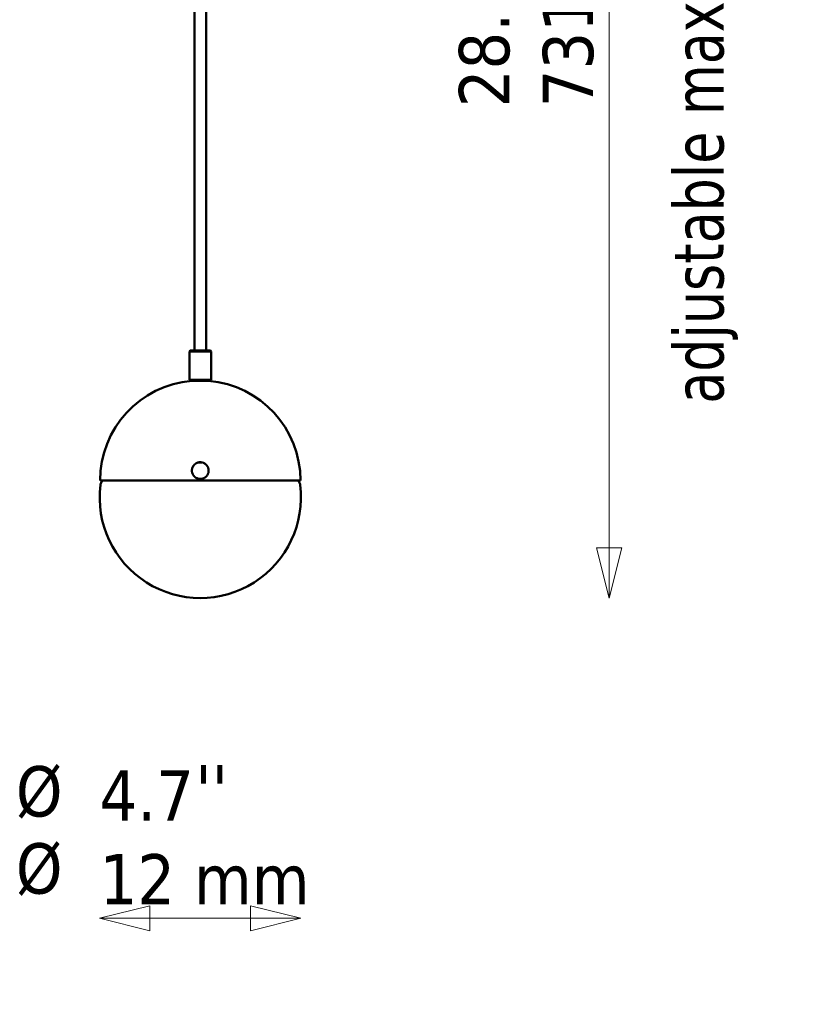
# Model space of a CAD drawing. Header units: millimetres. Extents: x 450 to 1548, y 1035 to 2210.
# Tile 1 of 5: x 606 to 1076, y 1035 to 1623. Entities that reach past the tile are written whole.
import ezdxf

# ---------------------------------------------------------------- set-up
doc = ezdxf.new("R2010")
doc.units = ezdxf.units.MM
doc.header["$LTSCALE"] = 10
for name, color, linetype, lineweight in [('Symbol (ISO)', 7, 'Continuous', 50), ('Widoczne (ISO)', 7, 'Continuous', 50), ('Wymiar (ISO)', 7, 'Continuous', 18)]:
    doc.layers.add(name, color=color, linetype=linetype, lineweight=lineweight)
doc.styles.add('Tekst notatki (ISO)', font='tahoma.ttf')
doc.dimstyles.new('Domyślne (ISO)', dxfattribs={"dimscale": 10, "dimtxt": 3, "dimasz": 3, "dimexe": 3.175, "dimexo": 0, "dimgap": 0.762, "dimtad": 1, "dimdec": 1, "dimlfac": 0.03937, "dimrnd": 1e-08, "dimzin": 0, "dimdsep": 46, "dimtxsty": 'Tekst notatki (ISO)', "dimblk": 'Filled-1', "dimcen": 0.09, "dimdle": 10, "dimse1": 1, "dimse2": 1, "dimclrd": 256, "dimclre": 256, "dimclrt": 256, "dimadec": 0, "dimazin": 0, "dimtfac": 0.666667, "dimtmove": 0, "dimatfit": 3, "dimfxl": 1, "dimtolj": 1, "dimlwd": 15, "dimlwe": 15, "dimarcsym": 0})

# ---------------------------------------------------------------- blocks, each defined once
blk = doc.blocks.new('Filled-1')
at = {"color": 0}
for p, q in [((0, 0), (-1, 0.25)), ((-1, 0.25), (-1, -0.25)), ((-1, 0), (0, 0)), ((-1, -0.25), (0, 0))]:
    blk.add_line(p, q, dxfattribs=at)
at = {"color": 0, "flags": 128}
blk.add_lwpolyline([(-1, -0.25), (0, 0), (-1, 0.25), (-1, -0.25)], dxfattribs=at)
at = {"color": 0}
blk.add_solid([(-1, -0.25), (0, 0), (-1, 0.25), (-1, -0.25)], dxfattribs=at)
blk = doc.blocks.new('*D4')
at = {"layer": 'Defpoints', "color": 0, "transparency": 16777216}
for p in [(768.51, 2008.21), (957.29, 2008.21), (713.51, 1277.67)]:
    blk.add_point(p, dxfattribs=at)
at = {"layer": 'Wymiar (ISO)', "lineweight": 15, "transparency": 16777216}
blk.add_line((957.29, 1307.67), (957.29, 1978.21), dxfattribs=at)
at = {"layer": 'Wymiar (ISO)', "lineweight": 15, "transparency": 16777216, "xscale": 30, "yscale": 30, "zscale": 30}
for p, rotation in [((957.29, 2008.21), 90), ((957.29, 1277.67), 270)]:
    blk.add_blockref('Filled-1', p, dxfattribs=dict(at, rotation=rotation))
at = {"layer": 'Wymiar (ISO)', "lineweight": 18, "transparency": 16777216, "insert": (867.74, 1570.34), "char_height": 30, "attachment_point": 1, "rotation": 90, "style": 'Tekst notatki (ISO)'}
blk.add_mtext('\\A1;28.8\\P731 mm', dxfattribs=at)
blk = doc.blocks.new('*D5')
at = {"layer": 'Defpoints', "color": 0, "transparency": 16777216}
for p in [(653.51, 1337.67), (773.51, 1337.67), (653.51, 1086.66)]:
    blk.add_point(p, dxfattribs=at)
at = {"layer": 'Wymiar (ISO)', "lineweight": 15, "transparency": 16777216}
blk.add_line((743.51, 1086.66), (683.51, 1086.66), dxfattribs=at)
at = {"layer": 'Wymiar (ISO)', "lineweight": 15, "transparency": 16777216, "xscale": 30, "yscale": 30, "zscale": 30, "rotation": 180}
blk.add_blockref('Filled-1', (653.51, 1086.66), dxfattribs=at)
at = {"layer": 'Wymiar (ISO)', "lineweight": 15, "transparency": 16777216, "xscale": 30, "yscale": 30, "zscale": 30}
blk.add_blockref('Filled-1', (773.51, 1086.66), dxfattribs=at)
at = {"layer": 'Wymiar (ISO)', "lineweight": 18, "transparency": 16777216, "insert": (653.45, 1174.93), "char_height": 30, "attachment_point": 1, "style": 'Tekst notatki (ISO)'}
blk.add_mtext('\\A1;4.7\\P12 mm', dxfattribs=at)

msp = doc.modelspace()

# ---------------------------------------------------------------- linework, layer by layer
at = {"layer": 'Widoczne (ISO)'}
for p, q in [((710.01, 1925.21), (710.01, 1425.21)), ((717.01, 1925.21), (717.01, 1425.21)), ((707.51, 1425.21), (707.01, 1424.71)), ((720.01, 1424.71), (707.01, 1424.71)), ((707.01, 1424.71), (707.01, 1407.71)), ((707.51, 1425.21), (719.51, 1425.21)), ((719.51, 1425.21), (720.01, 1424.71)), ((720.01, 1424.71), (720.01, 1407.71)), ((707.01, 1407.71), (720.01, 1407.71)), ((707.51, 1407.21), (707.01, 1407.71)), ((719.51, 1407.21), (707.51, 1407.21)), ((719.51, 1407.21), (720.01, 1407.71)), ((709.48, 1356.48), (709.41, 1356.53)), ((709.58, 1356.76), (709.65, 1356.71)), ((709.71, 1356.79), (709.65, 1356.84)), ((709.84, 1357.06), (709.9, 1357)), ((709.97, 1357.08), (709.91, 1357.13)), ((710.11, 1357.34), (710.17, 1357.28)), ((710.24, 1357.34), (710.19, 1357.41)), ((710.41, 1357.59), (710.46, 1357.53)), ((710.54, 1357.59), (710.49, 1357.65)), ((710.73, 1357.82), (710.78, 1357.76)), ((710.86, 1357.81), (710.81, 1357.88)), ((711.06, 1358.03), (711.1, 1357.96)), ((711.19, 1358.01), (711.15, 1358.08)), ((711.41, 1358.21), (711.45, 1358.13)), ((711.54, 1358.18), (711.51, 1358.25)), ((711.78, 1358.36), (711.8, 1358.28)), ((711.9, 1358.32), (711.87, 1358.39)), ((712.15, 1358.48), (712.17, 1358.4)), ((712.27, 1358.43), (712.25, 1358.51)), ((712.53, 1358.57), (712.55, 1358.49)), ((712.64, 1358.51), (712.63, 1358.59)), ((712.92, 1358.64), (712.93, 1358.55)), ((713.03, 1358.57), (713.02, 1358.65)), ((713.31, 1358.67), (713.31, 1358.59)), ((713.41, 1358.59), (713.41, 1358.67)), ((713.7, 1358.67), (713.7, 1358.59)), ((713.8, 1358.58), (713.8, 1358.66)), ((714.09, 1358.64), (714.08, 1358.56)), ((714.18, 1358.54), (714.19, 1358.63)), ((714.48, 1358.58), (714.47, 1358.5)), ((714.56, 1358.48), (714.58, 1358.56)), ((714.86, 1358.49), (714.84, 1358.41)), ((714.94, 1358.38), (714.96, 1358.46)), ((715.24, 1358.37), (715.21, 1358.29)), ((715.3, 1358.25), (715.33, 1358.33)), ((715.6, 1358.22), (715.57, 1358.14)), ((715.66, 1358.1), (715.69, 1358.17)), ((715.95, 1358.04), (715.91, 1357.97)), ((716, 1357.92), (716.04, 1357.99)), ((716.29, 1357.83), (716.24, 1357.77)), ((716.32, 1357.71), (716.37, 1357.78)), ((716.6, 1357.6), (716.55, 1357.54)), ((716.63, 1357.48), (716.68, 1357.54)), ((716.9, 1357.35), (716.85, 1357.29)), ((716.92, 1357.22), (716.98, 1357.28)), ((717.18, 1357.07), (717.12, 1357.02)), ((717.19, 1356.94), (717.25, 1357)), ((717.44, 1356.77), (717.37, 1356.72)), ((717.43, 1356.64), (717.5, 1356.69)), ((708.6, 1353.96), (708.52, 1353.96)), ((708.52, 1353.86), (708.6, 1353.86)), ((708.6, 1353.57), (708.52, 1353.57)), ((708.52, 1353.47), (708.6, 1353.47)), ((708.62, 1353.18), (708.54, 1353.18)), ((708.55, 1354.25), (708.63, 1354.24)), ((708.55, 1353.08), (708.63, 1353.09)), ((708.64, 1354.34), (708.56, 1354.35)), ((708.67, 1352.8), (708.59, 1352.79)), ((708.61, 1354.64), (708.69, 1354.62)), ((708.61, 1352.69), (708.69, 1352.7)), ((708.71, 1354.72), (708.63, 1354.74)), ((708.76, 1352.43), (708.68, 1352.4)), ((708.7, 1355.02), (708.78, 1355)), ((708.7, 1352.31), (708.78, 1352.33)), ((708.81, 1355.09), (708.73, 1355.12)), ((708.87, 1352.06), (708.79, 1352.03)), ((708.82, 1355.4), (708.9, 1355.37)), ((708.83, 1351.93), (708.9, 1351.96)), ((708.93, 1355.46), (708.86, 1355.49)), ((709.01, 1351.7), (708.94, 1351.66)), ((708.97, 1355.76), (709.04, 1355.72)), ((708.98, 1351.57), (709.05, 1351.61)), ((709.09, 1355.81), (709.01, 1355.85)), ((709.18, 1351.35), (709.11, 1351.31)), ((709.15, 1356.11), (709.22, 1356.07)), ((709.16, 1351.22), (709.23, 1351.26)), ((709.27, 1356.15), (709.2, 1356.2)), ((709.38, 1351.02), (709.31, 1350.97)), ((709.35, 1356.44), (709.42, 1356.4)), ((709.36, 1350.89), (709.43, 1350.93)), ((709.6, 1350.7), (709.53, 1350.65)), ((709.59, 1350.57), (709.66, 1350.62)), ((717.45, 1350.58), (717.38, 1350.63)), ((717.55, 1350.86), (717.62, 1350.82)), ((717.67, 1356.46), (717.6, 1356.41)), ((717.68, 1350.9), (717.61, 1350.95)), ((717.65, 1356.33), (717.72, 1356.37)), ((717.76, 1351.19), (717.83, 1351.15)), ((717.87, 1356.12), (717.8, 1356.08)), ((717.88, 1351.24), (717.81, 1351.28)), ((717.85, 1355.99), (717.92, 1356.03)), ((717.94, 1351.53), (718.02, 1351.5)), ((718.05, 1355.77), (717.98, 1355.74)), ((718.06, 1351.59), (717.98, 1351.62)), ((718.02, 1355.65), (718.09, 1355.68)), ((718.1, 1351.88), (718.17, 1351.86)), ((718.2, 1355.41), (718.13, 1355.38)), ((718.21, 1351.95), (718.13, 1351.98)), ((718.16, 1355.29), (718.24, 1355.32)), ((718.22, 1352.25), (718.3, 1352.23)), ((718.32, 1355.04), (718.25, 1355.02)), ((718.33, 1352.32), (718.25, 1352.35)), ((718.27, 1354.92), (718.35, 1354.94)), ((718.32, 1352.62), (718.4, 1352.61)), ((718.42, 1354.66), (718.34, 1354.64)), ((718.42, 1352.7), (718.34, 1352.72)), ((718.35, 1354.54), (718.44, 1354.56)), ((718.39, 1353), (718.47, 1352.99)), ((718.48, 1354.27), (718.4, 1354.26)), ((718.48, 1353.09), (718.4, 1353.1)), ((718.41, 1354.16), (718.49, 1354.17)), ((718.42, 1353.39), (718.51, 1353.38)), ((718.51, 1353.88), (718.43, 1353.87)), ((718.43, 1353.77), (718.51, 1353.78)), ((718.51, 1353.48), (718.43, 1353.49)), ((653.76, 1347.67), (773.26, 1347.67)), ((654.96, 1347.67), (654.5, 1346.8)), ((709.84, 1350.4), (709.78, 1350.35)), ((709.85, 1350.27), (709.91, 1350.33)), ((710.11, 1350.12), (710.05, 1350.06)), ((710.13, 1350), (710.18, 1350.05)), ((710.4, 1349.87), (710.35, 1349.8)), ((710.43, 1349.74), (710.48, 1349.8)), ((710.71, 1349.63), (710.66, 1349.57)), ((710.74, 1349.51), (710.79, 1349.58)), ((711.03, 1349.43), (710.99, 1349.36)), ((711.08, 1349.31), (711.12, 1349.38)), ((711.37, 1349.24), (711.34, 1349.17)), ((711.43, 1349.13), (711.46, 1349.2)), ((711.73, 1349.09), (711.7, 1349.01)), ((711.79, 1348.98), (711.82, 1349.06)), ((712.09, 1348.96), (712.07, 1348.89)), ((712.16, 1348.86), (712.19, 1348.94)), ((712.47, 1348.87), (712.45, 1348.79)), ((712.55, 1348.77), (712.56, 1348.85)), ((712.85, 1348.8), (712.84, 1348.72)), ((712.93, 1348.71), (712.94, 1348.79)), ((713.23, 1348.76), (713.23, 1348.68)), ((713.33, 1348.68), (713.33, 1348.76)), ((713.62, 1348.76), (713.62, 1348.67)), ((713.72, 1348.68), (713.72, 1348.76)), ((714, 1348.78), (714.01, 1348.7)), ((714.11, 1348.71), (714.1, 1348.79)), ((714.38, 1348.83), (714.4, 1348.75)), ((714.5, 1348.77), (714.48, 1348.85)), ((714.76, 1348.91), (714.78, 1348.84)), ((714.88, 1348.86), (714.86, 1348.94)), ((715.13, 1349.03), (715.16, 1348.95)), ((715.25, 1348.98), (715.22, 1349.06)), ((715.49, 1349.17), (715.52, 1349.09)), ((715.61, 1349.13), (715.58, 1349.21)), ((715.84, 1349.34), (715.88, 1349.27)), ((715.96, 1349.31), (715.92, 1349.39)), ((716.17, 1349.53), (716.22, 1349.46)), ((716.3, 1349.52), (716.25, 1349.59)), ((716.49, 1349.75), (716.54, 1349.69)), ((716.62, 1349.75), (716.57, 1349.82)), ((716.78, 1350), (716.84, 1349.94)), ((716.91, 1350.01), (716.86, 1350.07)), ((717.06, 1350.27), (717.12, 1350.21)), ((717.19, 1350.28), (717.13, 1350.34)), ((717.32, 1350.56), (717.38, 1350.5)), ((772.07, 1347.67), (772.53, 1346.8))]:
    msp.add_line(p, q, dxfattribs=at)
for centre, radius, start, end in [((713.51, 1347.67), 59.75, 94.80024, 180), ((713.51, 1347.67), 59.75, 0, 85.19976), ((713.51, 1353.67), 5, 141.8399, 145.19396), ((713.51, 1353.67), 5, 137.3399, 140.69396), ((713.51, 1353.67), 4.92, 140.68439, 141.84947), ((713.51, 1353.67), 4.92, 136.18439, 137.34947), ((713.51, 1353.67), 5, 132.8399, 136.19396), ((713.51, 1353.67), 4.92, 131.68439, 132.84947), ((713.51, 1353.67), 5, 128.3399, 131.69396), ((713.51, 1353.67), 4.92, 127.18439, 128.34947), ((713.51, 1353.67), 5, 123.8399, 127.19396), ((713.51, 1353.67), 4.92, 122.68439, 123.84947), ((713.51, 1353.67), 5, 119.3399, 122.69396), ((713.51, 1353.67), 4.92, 118.18439, 119.34947), ((713.51, 1353.67), 5, 114.8399, 118.19396), ((713.51, 1353.67), 4.92, 113.68439, 114.84947), ((713.51, 1353.67), 5, 110.3399, 113.69396), ((713.51, 1353.67), 4.92, 109.18439, 110.34947), ((713.51, 1353.67), 5, 105.8399, 109.19396), ((713.51, 1353.67), 4.92, 104.68439, 105.84947), ((713.51, 1353.67), 5, 101.3399, 104.69396), ((713.51, 1353.67), 4.92, 100.18439, 101.34947), ((713.51, 1353.67), 5, 96.8399, 100.19396), ((713.51, 1353.67), 4.92, 95.68439, 96.84947), ((713.51, 1353.67), 5, 92.3399, 95.69396), ((713.51, 1353.67), 4.92, 91.18439, 92.34947), ((713.51, 1353.67), 5, 87.8399, 91.19396), ((713.51, 1353.67), 4.92, 86.68439, 87.84947), ((713.51, 1353.67), 5, 83.3399, 86.69396), ((713.51, 1353.67), 4.92, 82.18439, 83.34947), ((713.51, 1353.67), 5, 78.8399, 82.19396), ((713.51, 1353.67), 4.92, 77.68439, 78.84947), ((713.51, 1353.67), 5, 74.3399, 77.69396), ((713.51, 1353.67), 4.92, 73.18439, 74.34947), ((713.51, 1353.67), 5, 69.8399, 73.19396), ((713.51, 1353.67), 4.92, 68.68439, 69.84947), ((713.51, 1353.67), 5, 65.3399, 68.69396), ((713.51, 1353.67), 4.92, 64.18439, 65.34947), ((713.51, 1353.67), 5, 60.8399, 64.19396), ((713.51, 1353.67), 4.92, 59.68439, 60.84947), ((713.51, 1353.67), 5, 56.3399, 59.69396), ((713.51, 1353.67), 4.92, 55.18439, 56.34947), ((713.51, 1353.67), 5, 51.8399, 55.19396), ((713.51, 1353.67), 4.92, 50.68439, 51.84947), ((713.51, 1353.67), 5, 47.3399, 50.69396), ((713.51, 1353.67), 4.92, 46.18439, 47.34947), ((713.51, 1353.67), 5, 42.8399, 46.19396), ((713.51, 1353.67), 4.92, 41.68439, 42.84947), ((713.51, 1353.67), 5, 38.3399, 41.69396), ((713.51, 1353.67), 4.92, 37.18439, 38.34947), ((713.51, 1353.67), 5, 33.8399, 37.19396), ((713.51, 1353.67), 5, 177.8399, 181.19396), ((713.51, 1353.67), 5, 173.3399, 176.69396), ((713.51, 1353.67), 5, 182.3399, 185.69396), ((713.51, 1353.67), 5, 186.8399, 190.19396), ((713.51, 1353.67), 5, 168.8399, 172.19396), ((713.51, 1353.67), 4.92, 176.68439, 177.84947), ((713.51, 1353.67), 4.92, 181.18439, 182.34947), ((713.51, 1353.67), 5, 191.3399, 194.69396), ((713.51, 1353.67), 4.92, 185.68439, 186.84947), ((713.51, 1353.67), 5, 164.3399, 167.69396), ((713.51, 1353.67), 4.92, 172.18439, 173.34947), ((713.51, 1353.67), 4.92, 190.18439, 191.34947), ((713.51, 1353.67), 4.92, 167.68439, 168.84947), ((713.51, 1353.67), 5, 195.8399, 199.19396), ((713.51, 1353.67), 5, 159.8399, 163.19396), ((713.51, 1353.67), 4.92, 194.68439, 195.84947), ((713.51, 1353.67), 4.92, 163.18439, 164.34947), ((713.51, 1353.67), 5, 200.3399, 203.69396), ((713.51, 1353.67), 5, 155.3399, 158.69396), ((713.51, 1353.67), 4.92, 199.18439, 200.34947), ((713.51, 1353.67), 4.92, 158.68439, 159.84947), ((713.51, 1353.67), 5, 204.8399, 208.19396), ((713.51, 1353.67), 5, 150.8399, 154.19396), ((713.51, 1353.67), 4.92, 203.68439, 204.84947), ((713.51, 1353.67), 4.92, 154.18439, 155.34947), ((713.51, 1353.67), 5, 209.3399, 212.69396), ((713.51, 1353.67), 4.92, 208.18439, 209.34947), ((713.51, 1353.67), 5, 146.3399, 149.69396), ((713.51, 1353.67), 4.92, 149.68439, 150.84947), ((713.51, 1353.67), 5, 213.8399, 217.19396), ((713.51, 1353.67), 4.92, 212.68439, 213.84947), ((713.51, 1353.67), 4.92, 145.18439, 146.34947), ((713.51, 1353.67), 4.92, 217.18439, 218.34947), ((713.51, 1353.67), 4.92, 320.68439, 321.84947), ((713.51, 1353.67), 5, 321.8399, 325.19396), ((713.51, 1353.67), 4.92, 325.18439, 326.34947), ((713.51, 1353.67), 4.92, 32.68439, 33.84947), ((713.51, 1353.67), 5, 326.3399, 329.69396), ((713.51, 1353.67), 5, 29.3399, 32.69396), ((713.51, 1353.67), 4.92, 329.68439, 330.84947), ((713.51, 1353.67), 4.92, 28.18439, 29.34947), ((713.51, 1353.67), 5, 330.8399, 334.19396), ((713.51, 1353.67), 5, 24.8399, 28.19396), ((713.51, 1353.67), 4.92, 334.18439, 335.34947), ((713.51, 1353.67), 4.92, 23.68439, 24.84947), ((713.51, 1353.67), 5, 335.3399, 338.69396), ((713.51, 1353.67), 5, 20.3399, 23.69396), ((713.51, 1353.67), 4.92, 338.68439, 339.84947), ((713.51, 1353.67), 4.92, 19.18439, 20.34947), ((713.51, 1353.67), 5, 339.8399, 343.19396), ((713.51, 1353.67), 4.92, 343.18439, 344.34947), ((713.51, 1353.67), 5, 15.8399, 19.19396), ((713.51, 1353.67), 4.92, 14.68439, 15.84947), ((713.51, 1353.67), 4.92, 347.68439, 348.84947), ((713.51, 1353.67), 5, 344.3399, 347.69396), ((713.51, 1353.67), 4.92, 10.18439, 11.34947), ((713.51, 1353.67), 5, 11.3399, 14.69396), ((713.51, 1353.67), 4.92, 352.18439, 353.34947), ((713.51, 1353.67), 4.92, 5.68439, 6.84947), ((713.51, 1353.67), 4.92, 356.68439, 357.84947), ((713.51, 1353.67), 5, 348.8399, 352.19396), ((713.51, 1353.67), 4.92, 1.18439, 2.34947), ((713.51, 1353.67), 5, 6.8399, 10.19396), ((713.51, 1353.67), 5, 353.3399, 356.69396), ((713.51, 1353.67), 5, 2.3399, 5.69396), ((713.51, 1353.67), 5, 357.8399, 1.19396), ((713.51, 1337.67), 60, 172.87588, 7.12412), ((658.94, 1344.49), 5, 152.50569, 172.87588), ((713.51, 1353.67), 5, 218.3399, 221.69396), ((713.51, 1353.67), 4.92, 221.68439, 222.84947), ((713.51, 1353.67), 5, 222.8399, 226.19396), ((713.51, 1353.67), 4.92, 226.18439, 227.34947), ((713.51, 1353.67), 5, 227.3399, 230.69396), ((713.51, 1353.67), 4.92, 230.68439, 231.84947), ((713.51, 1353.67), 5, 231.8399, 235.19396), ((713.51, 1353.67), 4.92, 235.18439, 236.34947), ((713.51, 1353.67), 5, 236.3399, 239.69396), ((713.51, 1353.67), 4.92, 239.68439, 240.84947), ((713.51, 1353.67), 5, 240.8399, 244.19396), ((713.51, 1353.67), 4.92, 244.18439, 245.34947), ((713.51, 1353.67), 5, 245.3399, 248.69396), ((713.51, 1353.67), 4.92, 248.68439, 249.84947), ((713.51, 1353.67), 5, 249.8399, 253.19396), ((713.51, 1353.67), 4.92, 253.18439, 254.34947), ((713.51, 1353.67), 5, 254.3399, 257.69396), ((713.51, 1353.67), 4.92, 257.68439, 258.84947), ((713.51, 1353.67), 5, 258.8399, 262.19396), ((713.51, 1353.67), 4.92, 262.18439, 263.34947), ((713.51, 1353.67), 5, 263.3399, 266.69396), ((713.51, 1353.67), 4.92, 266.68439, 267.84947), ((713.51, 1353.67), 5, 267.8399, 271.19396), ((713.51, 1353.67), 4.92, 271.18439, 272.34947), ((713.51, 1353.67), 5, 272.3399, 275.69396), ((713.51, 1353.67), 4.92, 275.68439, 276.84947), ((713.51, 1353.67), 5, 276.8399, 280.19396), ((713.51, 1353.67), 4.92, 280.18439, 281.34947), ((713.51, 1353.67), 5, 281.3399, 284.69396), ((713.51, 1353.67), 4.92, 284.68439, 285.84947), ((713.51, 1353.67), 5, 285.8399, 289.19396), ((713.51, 1353.67), 4.92, 289.18439, 290.34947), ((713.51, 1353.67), 5, 290.3399, 293.69396), ((713.51, 1353.67), 4.92, 293.68439, 294.84947), ((713.51, 1353.67), 5, 294.8399, 298.19396), ((713.51, 1353.67), 4.92, 298.18439, 299.34947), ((713.51, 1353.67), 5, 299.3399, 302.69396), ((713.51, 1353.67), 4.92, 302.68439, 303.84947), ((713.51, 1353.67), 5, 303.8399, 307.19396), ((713.51, 1353.67), 4.92, 307.18439, 308.34947), ((713.51, 1353.67), 5, 308.3399, 311.69396), ((713.51, 1353.67), 4.92, 311.68439, 312.84947), ((713.51, 1353.67), 5, 312.8399, 316.19396), ((713.51, 1353.67), 4.92, 316.18439, 317.34947), ((713.51, 1353.67), 5, 317.3399, 320.69396), ((768.09, 1344.49), 5, 7.12412, 27.49431)]:
    msp.add_arc(centre, radius, start, end, dxfattribs=at)

# ---------------------------------------------------------------- texts
at = {"layer": 'Symbol (ISO)', "insert": (995.52, 1393.31), "char_height": 30, "width": 276.5154, "attachment_point": 1, "rotation": 90, "style": 'Tekst notatki (ISO)'}
msp.add_mtext('\\fTahoma|b0|i0;adjustable max', dxfattribs=at)
at = {"layer": 'Symbol (ISO)', "insert": (603.54, 1177.41), "char_height": 30, "attachment_point": 1, "line_spacing_factor": 0.92, "style": 'Tekst notatki (ISO)'}
msp.add_mtext('\\fTahoma|b0|i0;Ø\\P\\fTahoma|b0|i0;Ø', dxfattribs=at)
at = {"layer": 'Symbol (ISO)', "insert": (710.57, 1178.01), "char_height": 30, "attachment_point": 1, "style": 'Tekst notatki (ISO)'}
msp.add_mtext("\\fTahoma|b0|i0;''", dxfattribs=at)

# ---------------------------------------------------------------- dimensions: what is measured, and where the dimension line sits
at = {"layer": 'Wymiar (ISO)', "lineweight": 18}
for base, p1, p2, angle, text, picture, middle in [((957.29, 2008.21), (713.51, 1277.67), (768.51, 2008.21), 270, '<>\\P731 mm', '*D4', (957.29, 1642.94)), ((653.51, 1086.66), (773.51, 1337.67), (653.51, 1337.67), 180, '<>\\P12 mm', '*D5', (713.51, 1086.66))]:
    dim = msp.add_linear_dim(base=base, p1=p1, p2=p2, angle=angle, text=text, dimstyle='Domyślne (ISO)', override={"dimgap": 0.762, "dimdec": 1, "dimlfac": 0.03937, "dimpost": '\\X', "dimse1": 1, "dimse2": 1, "dimtol": 0, "dimlim": 0, "dimtp": 0, "dimtm": 0, "dimtdec": 2, "dimtofl": 0, "dimatfit": 1, "dimtvp": -0.25}, dxfattribs=at)
    dim.commit()
    dim.dimension.update_dxf_attribs({"geometry": picture, "text_midpoint": middle, "dimtype": 160})

doc.saveas('drawing.dxf')
